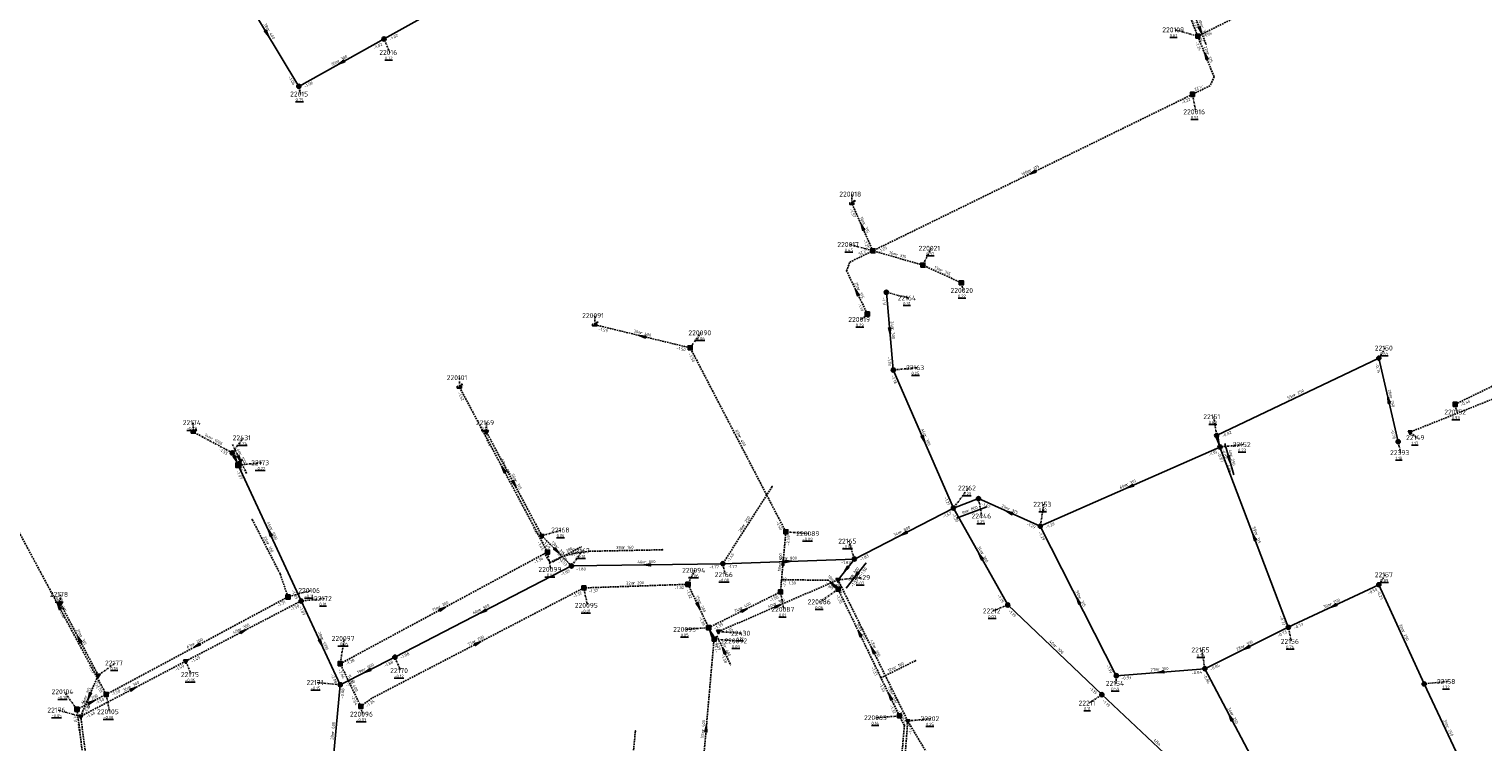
# Model space of a CAD drawing. Extents: x 188323 to 208361, y 565368 to 574910.
# Tile 159 of 256: x 201337 to 201779, y 570460 to 570676. Entities that reach past the tile are written whole.
import ezdxf

# ---------------------------------------------------------------- set-up
doc = ezdxf.new("R2010")
doc.units = 0
for name, pattern in [('BORDER', [1.75, 0.5, -0.25, 0.5, -0.25, 0, -0.25]), ('DASHDOT', [1, 0.5, -0.25, 0, -0.25]), ('DASHED', [0.75, 0.5, -0.25])]:
    doc.linetypes.add(name, pattern=pattern)
doc.layers.get('0').update_dxf_attribs({"linetype": 'CONTINUOUS'})
for name, color, linetype in [('RIO-AFM', 7, 'CONTINUOUS'), ('RIO-BOK', 7, 'CONTINUOUS'), ('RIO-DET', 7, 'CONTINUOUS'), ('RIO-KNP', 7, 'CONTINUOUS'), ('RIO-KNR', 7, 'CONTINUOUS'), ('RIO-LAG_0B', 7, 'CONTINUOUS'), ('RIO-LAG_1B', 7, 'DASHED'), ('RIO-LAG_2B', 7, 'DASHED'), ('RIO-LAG_4', 7, 'BORDER'), ('RIO-LEN', 7, 'CONTINUOUS'), ('RIO-MVD', 1, 'CONTINUOUS'), ('RIO-VRB', 6, 'DASHDOT'), ('RIO-VRH', 7, 'CONTINUOUS')]:
    doc.layers.add(name, color=color, linetype=linetype)
doc.styles.add('RIO-TXT', font='isocp.shx')

# ---------------------------------------------------------------- blocks, each defined once
blk = doc.blocks.new('L_VHR')
blk.add_lwpolyline([(-0.5, 0), (0.5, 0), (-0.5, 0.15), (-0.5, -0.15), (0.5, 0)])
blk = doc.blocks.new('K_IPR')
blk.add_lwpolyline([(-0.5, -0.5), (0.5, -0.5), (0.5, 0.5), (-0.5, 0.5)], close=True)
blk.add_solid([(-0.5, 0.5), (0.5, 0.5), (-0.5, -0.5), (0.5, -0.5)])
at = {"style": 'RIO-TXT', "flags": 1}
blk.add_attdef('KNOOPNAAM', (2, 2), '', height=1, dxfattribs=at)
blk = doc.blocks.new('K_UTB')
blk.add_lwpolyline([(0.5, 0.15), (0.5, -0.3), (-0.5, -0.3), (-0.5, 0.15), (-0.45, 0.15), (-0.45, -0.25), (0, -0.25), (0.45, -0.25), (0.45, 0.15)], close=True)
blk.add_lwpolyline([(0.85, 0.6), (0.55, 0.65), (0.614828, 0.459583), (0.850842, 0.598937)])
blk.add_arc((0.85, -0.25), 0.85, 90, 180)
at = {"style": 'RIO-TXT', "flags": 1}
blk.add_attdef('KNOOPNAAM', (2, 2), '', height=1, dxfattribs=at)
blk = doc.blocks.new('K_FIC')
blk.add_circle((0, 0), 0.0625)
at = {"style": 'RIO-TXT', "flags": 1}
blk.add_attdef('KNOOPNAAM', (2, 2), '', height=1, dxfattribs=at)
blk = doc.blocks.new('K_IPG')
blk.add_circle((0, 0), 0.5)
for points in [[(0, 0), (-0.5, 0), (-0.433013, 0.25)], [(0, 0), (-0.433013, -0.25), (-0.5, 0)], [(0, 0), (-0.433013, 0.25), (-0.25, 0.433013)], [(0, 0), (-0.25, -0.433013), (-0.433013, -0.25)], [(0, 0), (-0.25, 0.433013), (0, 0.5)], [(0, 0), (0, -0.5), (-0.25, -0.433013)], [(0, 0), (0, 0.5), (0.25, 0.433013)], [(0, 0), (0.25, 0.433013), (0.433013, 0.25)], [(0, 0), (0.433013, 0.25), (0.5, 0)], [(0, 0), (0.5, 0), (0.433013, -0.25)], [(0, 0), (0.433013, -0.25), (0.25, -0.433013)], [(0, 0), (0.25, -0.433013), (0, -0.5)]]:
    blk.add_solid(points)
at = {"style": 'RIO-TXT', "flags": 1}
blk.add_attdef('KNOOPNAAM', (2, 2), '', height=1, dxfattribs=at)
blk = doc.blocks.new('K_IPD')
blk.add_lwpolyline([(-0.496027, 0.307994), (0.503973, 0.307994), (0.003973, -0.558031)], close=True)
blk.add_solid([(-0.496027, 0.307994), (0.503973, 0.307994), (0.003973, -0.558031)])
at = {"style": 'RIO-TXT', "flags": 1}
blk.add_attdef('KNOOPNAAM', (2, 2), '', height=1, dxfattribs=at)
blk = doc.blocks.new('K_OVL')
for points in [[(0.6, 0.6), (-0.6, 0.6), (-0.6, -0.6), (0.6, -0.6)], [(1, 1.25), (0.474823, 0.983111), (0.413034, 1.369554)]]:
    blk.add_lwpolyline(points, close=True)
blk.add_arc((0.81571, 0.439293), 0.83139, 77.193131, 168.854604)
blk.add_solid([(-0.6, 0.6), (0.6, 0.6), (-0.6, -0.6), (0.6, -0.6)])
at = {"style": 'RIO-TXT', "flags": 1}
blk.add_attdef('KNOOPNAAM', (2, 2), '', height=1, dxfattribs=at)
blk = doc.blocks.new('69_02______220015____220109_')
at = {"layer": 'RIO-LAG_1B'}
blk.add_line((0, 0), (3.654, -9.116), dxfattribs=at)
at = {"layer": 'RIO-VRH', "xscale": 2, "yscale": 2, "zscale": 2, "rotation": 291.8193}
blk.add_blockref('L_VHR', (1.827, -4.558), dxfattribs=at)
at = {"layer": 'RIO-AFM', "style": 'RIO-TXT'}
blk.add_text('r 315', height=0.9, rotation=291.8193, dxfattribs=at).set_placement((1.9901, -3.62))
at = {"layer": 'RIO-BOK', "style": 'RIO-TXT'}
for s, p in [('-1.13', (-0.7785, -1.8203)), ('-1.24', (0.8296, -5.8309))]:
    blk.add_text(s, height=0.9, rotation=291.8193, dxfattribs=at).set_placement(p)
at = {"layer": 'RIO-LEN', "style": 'RIO-TXT'}
blk.add_text('10m', height=0.9, rotation=291.8193, dxfattribs=at).set_placement((1.1863, -1.6151))
blk = doc.blocks.new('80_02______220093____220092_')
at = {"layer": 'RIO-LAG_1B'}
blk.add_line((0, 0), (4.204, -8.876), dxfattribs=at)
at = {"layer": 'RIO-VRH', "xscale": 2, "yscale": 2, "zscale": 2, "rotation": 475.3176}
blk.add_blockref('L_VHR', (2.102, -4.438), dxfattribs=at)
at = {"layer": 'RIO-AFM', "style": 'RIO-TXT'}
blk.add_text('r 400', height=0.9, rotation=295.3176, dxfattribs=at).set_placement((2.0918, -3.2478))
at = {"layer": 'RIO-BOK', "style": 'RIO-TXT'}
for s, p in [('-1.39', (-0.666, -1.8644)), ('-1.38', (1.1839, -5.7694))]:
    blk.add_text(s, height=0.9, rotation=295.3176, dxfattribs=at).set_placement(p)
at = {"layer": 'RIO-LEN', "style": 'RIO-TXT'}
blk.add_text('4m', height=0.9, rotation=295.3176, dxfattribs=at).set_placement((1.3982, -1.7837))
blk = doc.blocks.new('81_02______220098____220099_')
at = {"layer": 'RIO-LAG_1B'}
blk.add_line((0, 0), (8.679, 4.595), dxfattribs=at)
at = {"layer": 'RIO-AFM', "style": 'RIO-TXT'}
blk.add_text('r 200', height=0.9, rotation=27.8945, dxfattribs=at).set_placement((3.151, 2.2339))
at = {"layer": 'RIO-BOK', "style": 'RIO-TXT'}
for p in [(1.8921, -0.5824), (5.7101, 1.4389)]:
    blk.add_text('-1.36', height=0.9, rotation=27.8945, dxfattribs=at).set_placement(p)
at = {"layer": 'RIO-LEN', "style": 'RIO-TXT'}
blk.add_text('1m', height=0.9, rotation=27.8945, dxfattribs=at).set_placement((1.7193, 1.476))
blk = doc.blocks.new('107_02______22151_____22152_')
at = {"layer": 'RIO-LAG_0B'}
blk.add_line((0, 0), (2.704, -9.442), dxfattribs=at)
at = {"layer": 'RIO-VRH', "xscale": 2, "yscale": 2, "zscale": 2, "rotation": 285.9529}
blk.add_blockref('L_VHR', (1.352, -4.721), dxfattribs=at)
at = {"layer": 'RIO-AFM', "style": 'RIO-TXT'}
blk.add_text('r 250', height=0.9, rotation=285.9529, dxfattribs=at).set_placement((1.5354, -3.5449))
at = {"layer": 'RIO-BOK', "style": 'RIO-TXT'}
for s, p in [('-0.82', (-0.9605, -1.7311)), ('-0.88', (0.2292, -5.8851))]:
    blk.add_text(s, height=0.9, rotation=285.9529, dxfattribs=at).set_placement(p)
at = {"layer": 'RIO-LEN', "style": 'RIO-TXT'}
blk.add_text('4m', height=0.9, rotation=285.9529, dxfattribs=at).set_placement((1.0893, -1.9875))
blk = doc.blocks.new('108_02______22446_____22162_')
at = {"layer": 'RIO-LAG_0B'}
blk.add_line((0, 0), (-9.181, -3.49), dxfattribs=at)
at = {"layer": 'RIO-AFM', "style": 'RIO-TXT'}
blk.add_text('r 800', height=0.9, rotation=380.7928, dxfattribs=at).set_placement((-5.7786, -1.6605))
at = {"layer": 'RIO-LEN', "style": 'RIO-TXT'}
blk.add_text('8m', height=0.9, rotation=380.7928, dxfattribs=at).set_placement((-7.2927, -2.2366))
blk = doc.blocks.new('109_02______22429_____22165_')
at = {"layer": 'RIO-LAG_0B'}
blk.add_line((0, 0), (6.105, 7.692), dxfattribs=at)
at = {"layer": 'RIO-VRH', "xscale": 2, "yscale": 2, "zscale": 2, "rotation": 231.5575}
blk.add_blockref('L_VHR', (3.0525, 3.846), dxfattribs=at)
at = {"layer": 'RIO-AFM', "style": 'RIO-TXT'}
blk.add_text('r 300', height=0.9, rotation=51.5575, dxfattribs=at).set_placement((1.9894, 3.3109))
at = {"layer": 'RIO-BOK', "style": 'RIO-TXT'}
for s, p in [('-1.50', (4.6523, 3.6099)), ('-1.51', (1.9668, 0.2261))]:
    blk.add_text(s, height=0.9, rotation=51.5575, dxfattribs=at).set_placement(p)
at = {"layer": 'RIO-LEN', "style": 'RIO-TXT'}
blk.add_text('8m', height=0.9, rotation=51.5575, dxfattribs=at).set_placement((0.9823, 2.042))
blk = doc.blocks.new('110_02______22173___c222431_')
at = {"layer": 'RIO-LAG_4'}
blk.add_line((0, 0), (-4.3, 8.83), dxfattribs=at)
at = {"layer": 'RIO-VRH', "xscale": 2, "yscale": 2, "zscale": 2, "rotation": 295.9488}
blk.add_blockref('L_VHR', (-2.15, 4.415), dxfattribs=at)
at = {"layer": 'RIO-AFM', "style": 'RIO-TXT'}
blk.add_text('r 1000', height=0.9, rotation=295.9488, dxfattribs=at).set_placement((-2.2909, 5.8482))
at = {"layer": 'RIO-BOK', "style": 'RIO-TXT'}
for s, p in [('-1.55', (-4.9454, 6.9584)), ('-2.05', (-3.0526, 3.074))]:
    blk.add_text(s, height=0.9, rotation=295.9488, dxfattribs=at).set_placement(p)
at = {"layer": 'RIO-LEN', "style": 'RIO-TXT'}
blk.add_text('4m', height=0.9, rotation=295.9488, dxfattribs=at).set_placement((-3.0005, 7.3045))

msp = doc.modelspace()

# ---------------------------------------------------------------- linework, layer by layer
at = {"layer": 'RIO-LAG_0B'}
for p, q in [((201399.392, 570691.2), (201418.8, 570659.008)), ((201444.704, 570673.408), (201472.4, 570688.896)), ((201418.8, 570659.008), (201444.704, 570673.408)), ((201599.504, 570572.8), (201597.408, 570596.416)), ((201747.104, 570576.384), (201697.792, 570552.896)), ((201747.104, 570576.384), (201752.992, 570550.976)), ((201617.792, 570530.816), (201599.504, 570572.8)), ((201697.792, 570552.896), (201698.8, 570549.376)), ((201698.8, 570549.376), (201644.192, 570525.312)), ((201698.8, 570549.376), (201719.6, 570494.592)), ((201419.504, 570502.592), (201400.4, 570543.872)), ((201617.792, 570530.816), (201587.696, 570515.328)), ((201625.408, 570533.696), (201617.792, 570530.816)), ((201617.792, 570530.816), (201634.304, 570501.376)), ((201644.192, 570525.312), (201625.408, 570533.696)), ((201644.192, 570525.312), (201667.296, 570479.872)), ((201501.696, 570513.216), (201448, 570485.504)), ((201547.696, 570513.92), (201501.696, 570513.216)), ((201587.696, 570515.328), (201547.696, 570513.92)), ((201582.704, 570508.992), (201587.696, 570515.328)), ((201719.6, 570494.592), (201747.104, 570507.52)), ((201747.104, 570507.52), (201760.896, 570477.376)), ((201431.392, 570477.12), (201419.504, 570502.592)), ((201662.896, 570474.112), (201634.304, 570501.376)), ((201694.208, 570481.984), (201719.6, 570494.592)), ((201448, 570485.504), (201431.392, 570477.12)), ((201667.296, 570479.872), (201694.208, 570481.984)), ((201694.208, 570481.984), (201709.904, 570452.224)), ((201431.392, 570477.12), (201428.8, 570449.408)), ((201760.896, 570477.376), (201774.096, 570449.408)), ((201697.792, 570441.408), (201662.896, 570474.112))]:
    msp.add_line(p, q, dxfattribs=at)
at = {"layer": 'RIO-LAG_1B'}
for p, q in [((201692.08, 570674.24), (201750.896, 570703.744)), ((201688.496, 570683.264), (201692.08, 570674.24)), ((201690.448, 570656.576), (201593.296, 570609.024)), ((201593.296, 570609.024), (201586.912, 570623.488)), ((201608.496, 570604.672), (201593.296, 570609.024)), ((201620.192, 570599.296), (201608.496, 570604.672)), ((201537.776, 570579.52), (201508.736, 570586.56)), ((201770.304, 570562.368), (201817.184, 570585.152)), ((201566.848, 570523.584), (201537.776, 570579.52)), ((201494.384, 570517.44), (201467.584, 570567.68)), ((201360.224, 570474.176), (201331.504, 570527.68)), ((201566.848, 570523.584), (201565.216, 570505.344)), ((201431.376, 570483.52), (201493.536, 570516.992)), ((201493.536, 570516.992), (201494.384, 570517.44)), ((201415.488, 570503.808), (201360.224, 570474.176)), ((201537.104, 570507.648), (201505.456, 570506.56)), ((201537.104, 570507.648), (201543.376, 570494.464)), ((201543.376, 570494.464), (201565.216, 570505.344)), ((201595.76, 570479.232), (201582.72, 570506.176)), ((201540.24, 570436.544), (201545.024, 570490.944)), ((201543.376, 570494.464), (201545.024, 570490.944)), ((201437.632, 570470.528), (201431.376, 570483.52)), ((201606.224, 570484.416), (201595.76, 570479.232)), ((201601.376, 570467.648), (201595.76, 570479.232)), ((201351.36, 570469.632), (201360.224, 570474.176)), ((201360.784, 570394.688), (201351.36, 570469.632))]:
    msp.add_line(p, q, dxfattribs=at)
for points in [[(201692.08, 570674.24), (201697.008, 570661.952), (201695.808, 570659.2), (201690.448, 570656.576)], [(201591.632, 570589.824), (201585.328, 570602.88), (201586.256, 570605.568), (201593.296, 570609.024)], [(201404.656, 570527.296), (201413.136, 570510.784), (201415.488, 570503.808)], [(201529.344, 570518.144), (201507.12, 570517.696), (201502.8, 570517.12), (201498.816, 570516.096), (201495.168, 570514.24), (201493.536, 570516.992)], [(201582.72, 570506.176), (201579.808, 570508.928), (201565.632, 570508.992)], [(201505.456, 570506.56), (201441.008, 570473.024), (201437.632, 570470.528)], [(201601.36, 570447.04), (201602.88, 570464.768), (201601.376, 570467.648)], [(201521.104, 570463.04), (201519.376, 570444.736), (201521.632, 570443.136), (201521.84, 570440.256), (201521.648, 570438.144)]]:
    msp.add_lwpolyline(points, dxfattribs=at)
at = {"layer": 'RIO-LAG_2B'}
for p, q in [((201820.704, 570579.52), (201756.608, 570553.92)), ((201492.704, 570522.368), (201475.808, 570553.984)), ((201562.656, 570537.344), (201547.696, 570513.92)), ((201501.696, 570513.216), (201492.704, 570522.368)), ((201546.4, 570493.312), (201582.704, 570508.992)), ((201582.704, 570508.992), (201603.904, 570466.112)), ((201357.792, 570480), (201346.304, 570501.824)), ((201419.504, 570502.592), (201384.4, 570484.288)), ((201384.4, 570484.288), (201352.496, 570467.52)), ((201352.496, 570467.52), (201357.792, 570480)), ((201352.496, 570467.52), (201356.608, 570436.096)), ((201600.304, 570418.624), (201603.904, 570466.112)), ((201623.008, 570433.984), (201603.904, 570466.112))]:
    msp.add_line(p, q, dxfattribs=at)
at = {"layer": 'RIO-LAG_4'}
for p, q in [((201398.592, 570547.584), (201386.704, 570553.984)), ((201400.4, 570543.872), (201398.592, 570547.584))]:
    msp.add_line(p, q, dxfattribs=at)
at = {"layer": 'RIO-VRB'}
for p, q in [((201692.08, 570674.27), (201685.1121, 570676.1965)), ((201444.7, 570673.4), (201446.4352, 570669.3308)), ((201418.8, 570659), (201419.3335, 570656.6716)), ((201690.45, 570656.55), (201691.5041, 570651.2671)), ((201586.92, 570623.48), (201586.9197, 570626.255)), ((201593.29, 570609), (201586.3221, 570610.9265)), ((201608.5, 570604.7), (201611.037, 570609.7953)), ((201597.4, 570596.4), (201604.0482, 570594.68)), ((201620.2, 570599.3), (201620.7335, 570596.9716)), ((201508.74, 570586.56), (201508.7397, 570589.335)), ((201591.63, 570589.81), (201589.6544, 570588.1536)), ((201537.78, 570579.51), (201541.0418, 570584.098)), ((201747.1, 570576.4), (201749.0764, 570579.4558)), ((201467.59, 570567.7), (201467.5897, 570570.475)), ((201599.5, 570572.8), (201606.575, 570573.5)), ((201770.31, 570562.35), (201770.8435, 570560.0216)), ((201386.7, 570554), (201386.6997, 570556.775)), ((201475.8, 570554), (201475.7997, 570556.775)), ((201697.8, 570552.9), (201696.9179, 570558.5977)), ((201398.6, 570547.6), (201401.8618, 570552.188)), ((201756.6, 570553.9), (201758.5764, 570552.2442)), ((201698.8, 570549.4), (201705.875, 570550.1)), ((201753, 570551), (201753.7071, 570547.6868)), ((201400.4, 570543.9), (201407.475, 570544.6)), ((201617.8, 570530.8), (201622.3472, 570536.9202)), ((201625.41, 570533.69), (201626.4641, 570528.4071)), ((201644.2, 570525.3), (201645.2541, 570531.9829)), ((201492.7, 570522.4), (201498.6827, 570524.155)), ((201566.85, 570523.59), (201573.8175, 570523.0613)), ((201494.39, 570517.46), (201495.4441, 570512.1771)), ((201501.7, 570513.2), (201504.9618, 570517.788)), ((201587.7, 570515.3), (201585.9633, 570520.7686)), ((201547.7, 570513.9), (201548.4071, 570510.5868)), ((201537.11, 570507.68), (201539.1471, 570511.9093)), ((201582.7, 570509), (201589.775, 570509.7)), ((201747.1, 570507.5), (201749.0764, 570510.5558)), ((201346.3, 570501.8), (201346.2997, 570504.575)), ((201415.48, 570503.84), (201422.4475, 570505.7687)), ((201505.46, 570506.53), (201506.5141, 570501.2471)), ((201565.21, 570505.32), (201566.2641, 570500.0371)), ((201582.72, 570506.17), (201577.302, 570502.3202)), ((201419.5, 570502.6), (201426.575, 570503.3)), ((201634.3, 570501.4), (201629.9059, 570499.5609)), ((201719.6, 570494.6), (201720.4806, 570490.302)), ((201431.38, 570483.53), (201432.6076, 570491.1977)), ((201543.37, 570494.48), (201536.4029, 570493.9491)), ((201545.03, 570490.97), (201551.9975, 570490.4413)), ((201546.4, 570493.3), (201553.3675, 570492.7713)), ((201694.2, 570482), (201693.3179, 570487.6977)), ((201357.8, 570480), (201363.0609, 570483.7378)), ((201384.4, 570484.3), (201386.1352, 570480.2308)), ((201448, 570485.5), (201449.7352, 570481.4308)), ((201431.4, 570477.1), (201424.325, 570477.7978)), ((201667.3, 570479.9), (201667.3015, 570477.525)), ((201760.9, 570477.4), (201767.975, 570478.1)), ((201351.36, 570469.65), (201347.454, 570475.0028)), ((201360.22, 570474.2), (201361.2741, 570468.9171)), ((201662.9, 570474.1), (201659.0136, 570471.5363)), ((201352.5, 570467.5), (201345.5321, 570469.4265)), ((201437.63, 570470.51), (201438.1635, 570468.1816)), ((201601.38, 570467.64), (201594.4129, 570467.1091)), ((201603.9, 570466.1), (201610.975, 570466.8))]:
    msp.add_line(p, q, dxfattribs=at)

# ---------------------------------------------------------------- block references
at = {"layer": 'RIO-DET'}
for name, p in [('69_02______220015____220109_', (201690.992, 570680.768)), ('110_02______22173___c222431_', (201402.896, 570541.376)), ('107_02______22151_____22152_', (201700.304, 570550.4)), ('108_02______22446_____22162_', (201627.904, 570531.2)), ('81_02______220098____220099_', (201496.032, 570514.496)), ('109_02______22429_____22165_', (201585.2, 570506.496)), ('80_02______220093____220092_', (201545.872, 570491.968))]:
    msp.add_blockref(name, p, dxfattribs=at)
at = {"layer": 'RIO-KNP', "xscale": 1.25, "yscale": 1.25, "zscale": 1.25}
for name, p in [('K_IPG', (201444.704, 570673.408)), ('K_IPR', (201692.08, 570674.24)), ('K_IPG', (201418.8, 570659.008)), ('K_IPR', (201690.448, 570656.576)), ('K_UTB', (201586.912, 570623.488)), ('K_IPR', (201593.296, 570609.024)), ('K_IPR', (201608.496, 570604.672)), ('K_IPG', (201597.408, 570596.416)), ('K_IPR', (201620.192, 570599.296)), ('K_IPR', (201591.632, 570589.824)), ('K_UTB', (201508.736, 570586.56)), ('K_IPR', (201537.776, 570579.52)), ('K_IPG', (201747.104, 570576.384)), ('K_IPG', (201599.504, 570572.8)), ('K_UTB', (201467.584, 570567.68)), ('K_IPR', (201770.304, 570562.368)), ('K_UTB', (201386.704, 570553.984)), ('K_IPD', (201475.808, 570553.984)), ('K_IPG', (201697.792, 570552.896)), ('K_IPD', (201756.608, 570553.92)), ('K_IPG', (201398.592, 570547.584)), ('K_IPG', (201698.8, 570549.376)), ('K_IPG', (201752.992, 570550.976)), ('K_OVL', (201400.4, 570543.872)), ('K_FIC', (201562.656, 570537.344)), ('K_IPG', (201617.792, 570530.816)), ('K_IPG', (201625.408, 570533.696)), ('K_FIC', (201404.656, 570527.296)), ('K_IPG', (201644.192, 570525.312)), ('K_IPD', (201492.704, 570522.368)), ('K_IPR', (201566.848, 570523.584)), ('K_FIC', (201493.536, 570516.992)), ('K_IPR', (201494.384, 570517.44)), ('K_FIC', (201529.344, 570518.144)), ('K_IPG', (201501.696, 570513.216)), ('K_IPG', (201547.696, 570513.92)), ('K_IPG', (201587.696, 570515.328)), ('K_IPR', (201537.104, 570507.648)), ('K_FIC', (201565.52, 570508.864)), ('K_IPD', (201582.704, 570508.992)), ('K_IPG', (201747.104, 570507.52)), ('K_IPR', (201415.488, 570503.808)), ('K_IPR', (201505.456, 570506.56)), ('K_IPR', (201565.216, 570505.344)), ('K_IPR', (201582.72, 570506.176)), ('K_IPD', (201346.304, 570501.824)), ('K_IPG', (201419.504, 570502.592)), ('K_IPG', (201634.304, 570501.376)), ('K_IPR', (201543.376, 570494.464)), ('K_IPG', (201719.6, 570494.592)), ('K_IPR', (201545.024, 570490.944)), ('K_IPD', (201546.4, 570493.312)), ('K_IPG', (201448, 570485.504)), ('K_IPD', (201384.4, 570484.288)), ('K_IPR', (201431.376, 570483.52)), ('K_FIC', (201606.224, 570484.416)), ('K_IPG', (201694.208, 570481.984)), ('K_IPD', (201357.792, 570480)), ('K_IPG', (201431.392, 570477.12)), ('K_FIC', (201595.76, 570479.232)), ('K_IPG', (201667.296, 570479.872)), ('K_IPG', (201760.896, 570477.376)), ('K_IPR', (201360.224, 570474.176)), ('K_IPG', (201662.896, 570474.112)), ('K_IPR', (201351.36, 570469.632)), ('K_IPR', (201437.632, 570470.528)), ('K_IPR', (201601.376, 570467.648)), ('K_IPD', (201352.496, 570467.52)), ('K_IPD', (201603.904, 570466.112)), ('K_FIC', (201521.104, 570463.04))]:
    msp.add_blockref(name, p, dxfattribs=at)
at = {"layer": 'RIO-VRH', "xscale": 2, "yscale": 2, "zscale": 2}
for p, rotation in [((201409.1, 570675.1), 301.0742), ((201431.75, 570666.2), 209.0704), ((201694.545, 570668.125), 471.8645), ((201641.87, 570632.775), 206.0744), ((201590.105, 570616.24), 113.7522), ((201588.48, 570596.335), 115.7758), ((201523.26, 570583.035), 166.3557), ((201598.45, 570584.6), 275.0935), ((201750.05, 570563.7), 463.0847), ((201608.65, 570551.8), 293.5501), ((201698.3, 570551.15), 285.9529), ((201399.5, 570545.75), 295.9488), ((201480.99, 570542.58), 118.0835), ((201484.25, 570538.2), 298.1446), ((201671.5, 570537.35), 203.8139), ((201634.805, 570529.495), 155.941), ((201409.95, 570523.25), 114.8257), ((201602.75, 570523.05), 207.2435), ((201709.2, 570522), 470.7918), ((201497.2, 570517.8), 314.375), ((201626.05, 570516.1), 479.3083), ((201524.7, 570513.55), 180.8717), ((201566.03, 570514.455), 444.8621), ((201567.7, 570514.6), 362.0043), ((201585.2, 570512.15), 231.5575), ((201581.26, 570507.56), 136.4114), ((201655.75, 570502.6), 476.9738), ((201345.86, 570500.93), 118.252), ((201462.46, 570500.27), 28.3045), ((201474.85, 570499.35), 207.2832), ((201540.24, 570501.08), 295.3788), ((201554.29, 570499.9), 26.3942), ((201564.55, 570501.15), 23.3865), ((201733.35, 570501.05), 205.1283), ((201352.05, 570490.9), 117.819), ((201401.95, 570493.45), 387.5333), ((201425.45, 570489.85), 295.0234), ((201473.235, 570489.77), 387.4759), ((201544.2, 570492.725), 475.3176), ((201589.24, 570492.715), 115.8603), ((201387.85, 570489.02), 208.2051), ((201593.3, 570487.55), 476.3037), ((201706.9, 570488.3), 206.3817), ((201439.7, 570481.3), 206.8378), ((201680.75, 570480.95), 184.4634), ((201355.15, 570473.75), 247.0163), ((201355.79, 570471.925), 27.1798), ((201368.45, 570475.9), 387.7705), ((201598.57, 570473.45), 115.8172), ((201702.05, 570467.1), 477.7886), ((201542.635, 570463.77), 84.9594)]:
    msp.add_blockref('L_VHR', p, dxfattribs=dict(at, rotation=rotation))

# ---------------------------------------------------------------- texts
at = {"layer": 'RIO-AFM', "style": 'RIO-TXT'}
for s, rotation, p in [('r 400', 301.0742, (201409.1198, 570676.0582)), ('r 300', 29.0704, (201430.7988, 570666.2432)), ('r 315', 291.8645, (201694.7106, 570669.065)), ('r 315', 386.0745, (201641.1498, 570633.017)), ('r 315', 293.7522, (201590.2405, 570617.1849)), ('r 315', 344.2155, (201600.2525, 570607.5559)), ('r 315', 335.2274, (201613.8253, 570602.7968)), ('r 315', 295.7758, (201588.5817, 570597.2839)), ('r 400', 346.3557, (201522.5925, 570583.7208)), ('r 300', 275.0935, (201598.8832, 570585.4521)), ('r 250', 385.4833, (201721.496, 570564.7678)), ('r 250', 283.0847, (201750.3612, 570564.6042)), ('r 1000', 331.7308, (201391.9368, 570551.7554)), ('r 400', 297.474, (201552.402, 570552.5088)), ('r 300', 293.5501, (201608.7974, 570552.7484)), ('r 200', 298.0835, (201481.0652, 570543.5385)), ('r 315', 298.1446, (201484.3183, 570539.1555)), ('r 315', 383.8139, (201670.5493, 570537.497)), ('r 315', 335.941, (201634.2714, 570530.2874)), ('r 250', 417.4583, (201554.3156, 570525.2151)), ('r 1000', 294.8257, (201409.9627, 570524.4464)), ('r 800', 387.2435, (201601.7959, 570523.1326)), ('r 315', 290.7918, (201709.3967, 570522.9417)), ('r 160', 297.1927, (201408.9792, 570520.0168)), ('r 315', 314.375, (201496.9933, 570518.7314)), ('r 160', 361.1853, (201517.4141, 570518.4197)), ('r 300', 299.3083, (201626.0982, 570517.0565)), ('r 800', 360.8717, (201523.8819, 570514.0517)), ('r 400', 444.8621, (201565.4543, 570513.693)), ('r 800', 362.0043, (201566.8721, 570515.0835)), ('r 200', 362.0807, (201520.4563, 570507.5848)), ('r 200', 316.4114, (201581.0182, 570508.4816)), ('r 315', 296.9738, (201655.8419, 570503.5564)), ('r 315', 298.252, (201345.9335, 570501.8893)), ('r 200', 28.3045, (201461.5094, 570500.3259)), ('r 900', 387.2832, (201473.892, 570499.4394)), ('r 200', 295.3788, (201540.3483, 570502.0282)), ('r 400', 26.3942, (201553.3421, 570499.9877)), ('r 300', 23.3865, (201563.6078, 570501.2873)), ('r 250', 25.1283, (201732.4043, 570501.1586)), ('r 300', 387.5333, (201400.9948, 570493.5294)), ('r 315', 297.819, (201352.1206, 570491.8535)), ('r 200', 388.2051, (201386.8904, 570489.0946)), ('r 1000', 295.0234, (201425.4537, 570491.0438)), ('r 200', 387.4759, (201472.2748, 570489.8595)), ('r 200', 295.8603, (201589.3447, 570493.6661)), ('r 300', 26.3816, (201705.952, 570488.3879)), ('r 250', 294.6367, (201754.1258, 570493.3994)), ('r 300', 296.3037, (201593.4023, 570488.5046)), ('r 300', 316.3366, (201648.3671, 570488.6801)), ('r 900', 386.8378, (201438.7487, 570481.385)), ('r 160', 386.1667, (201600.0406, 570481.9241)), ('r 300', 4.4634, (201679.9032, 570481.3854)), ('r 300', 387.7705, (201367.4948, 570475.9744)), ('r 400', 295.6489, (201434.6087, 570477.9688)), ('r 315', 67.0163, (201354.3735, 570473.1994)), ('r 200', 27.1798, (201354.8411, 570471.9998)), ('r 200', 295.8171, (201598.6704, 570474.399)), ('r 250', 297.7886, (201702.1235, 570468.055)), ('r 600', 444.6292, (201429.5182, 570462.4904)), ('r 400', 84.9594, (201542.0659, 570463.0068)), ('r 250', 295.2471, (201767.6151, 570464.3503))]:
    msp.add_text(s, height=0.9, rotation=rotation, dxfattribs=at).set_placement(p)
at = {"layer": 'RIO-BOK', "style": 'RIO-TXT'}
for s, rotation, p in [('-1.02', 29.0704, (201441.7959, 570670.1835)), ('-1.02', 29.227, (201446.6052, 570672.8618)), ('-1.24', 291.8645, (201691.3029, 570672.4491)), ('-1.06', 26.6013, (201693.9585, 570673.6451)), ('-1.06', 301.0742, (201415.5032, 570661.8002)), ('-1.06', 29.0704, (201420.7037, 570658.4566)), ('-1.22', 206.047, (201693.5188, 570659.6077)), ('-1.22', 386.0745, (201687.3539, 570653.5496)), ('-1.57', 293.7522, (201586.2033, 570621.6345)), ('-1.25', 293.7522, (201590.3645, 570612.1917)), ('-1.25', 386.0745, (201595.1631, 570608.359)), ('-1.25', 206.1048, (201591.4168, 570609.6406)), ('-1.19', 295.7758, (201588.5929, 570592.896)), ('-1.11', 275.0935, (201596.1305, 570594.8808)), ('-1.59', 346.3557, (201509.7711, 570584.8699)), ('-1.50', 346.3557, (201533.4694, 570579.1326)), ('-1.50', 297.474, (201537.1847, 570577.6219)), ('-1.18', 275.0935, (201597.7545, 570576.7605)), ('-0.74', 283.0847, (201746.0541, 570574.7191)), ('-1.18', 293.5501, (201598.7768, 570570.9571)), ('-1.62', 298.0835, (201467.0148, 570565.8057)), ('-0.46', 25.9578, (201772.1814, 570561.704)), ('-1.45', 298.1446, (201475.2268, 570552.1051)), ('-0.82', 385.4833, (201699.6664, 570552.2397)), ('-0.70', 283.0847, (201750.7223, 570554.6796)), ('-1.55', 331.7308, (201394.3286, 570548.3144)), ('-1.15', 383.8139, (201695.6006, 570546.496)), ('-0.87', 290.7918, (201697.989, 570547.594)), ('-1.97', 294.8257, (201399.718, 570542.0414)), ('-1.21', 293.5501, (201614.9031, 570534.01)), ('-1.67', 335.941, (201626.1185, 570531.8414)), ('-1.50', 297.474, (201563.7498, 570526.5993)), ('-1.67', 387.2435, (201614.7874, 570527.6952)), ('-1.25', 299.3083, (201617.2654, 570528.8938)), ('-1.29', 335.941, (201639.8903, 570525.7026)), ('-1.29', 383.8139, (201646.0464, 570524.5856)), ('-1.48', 298.1446, (201489.5498, 570525.3644)), ('-2.59', 444.8621, (201567.8689, 570519.3823)), ('-1.29', 296.9738, (201643.5882, 570523.4172)), ('-1.45', 298.0835, (201491.2548, 570520.4339)), ('-1.49', 314.375, (201492.6793, 570520.4204)), ('-1.46', 417.4583, (201549.6328, 570514.3284)), ('-1.83', 387.2435, (201589.5858, 570514.6974)), ('-1.36', 28.3045, (201490.5931, 570513.8326)), ('-1.53', 314.375, (201497.8365, 570515.1553)), ('-1.80', 360.8717, (201503.1218, 570511.8224)), ('-1.77', 360.8717, (201543.6217, 570512.4643)), ('-1.77', 362.0043, (201549.1487, 570512.5507)), ('-1.83', 362.0043, (201583.6508, 570513.7802)), ('-1.80', 387.2832, (201498.6819, 570510.1081)), ('-2.45', 444.8621, (201566.7287, 570506.59)), ('-1.39', 359.8383, (201567.0267, 570507.5869)), ('-1.35', 316.4114, (201578.7851, 570507.9831)), ('-1.51', 23.3865, (201579.4918, 570506.0871)), ('-1.89', 294.8257, (201416.5321, 570505.7448)), ('-1.32', 387.4759, (201502.4485, 570503.4347)), ('-1.32', 362.0807, (201506.9105, 570505.1827)), ('-1.32', 362.0807, (201533.0627, 570506.1495)), ('-1.32', 295.3788, (201536.446, 570505.8149)), ('-1.50', 26.3942, (201562.1595, 570502.243)), ('-1.51', 296.3037, (201582.0662, 570507.1244)), ('-1.35', 295.8603, (201582.0717, 570504.2994)), ('-1.19', 299.3083, (201631.0889, 570504.2994)), ('-0.50', 25.1283, (201743.9822, 570504.4911)), ('-0.23', 294.6367, (201746.4119, 570505.6437)), ('-1.38', 297.819, (201345.716, 570499.9083)), ('-1.31', 388.2051, (201412.5115, 570500.7012)), ('-1.50', 387.5333, (201416.5018, 570499.4833)), ('-1.89', 295.0234, (201418.8245, 570500.7391)), ('-1.19', 316.3366, (201634.3471, 570499.4208)), ('-1.39', 295.3788, (201540.3544, 570497.587)), ('-1.39', 26.3942, (201545.2463, 570493.8483)), ('-0.73', 290.7918, (201716.8685, 570497.9486)), ('-0.73', 25.1283, (201721.4618, 570493.927)), ('-1.35', 23.3865, (201548.2405, 570492.5707)), ('-0.73', 26.3816, (201716.5486, 570491.5235)), ('-1.88', 387.2832, (201449.8862, 570484.8987)), ('-1.38', 84.9594, (201546.0649, 570486.7623)), ('-1.37', 297.819, (201354.6604, 570482.9789)), ('-1.49', 387.7705, (201381.4155, 570481.1688)), ('-1.49', 387.5333, (201386.2888, 570483.7069)), ('-2.64', 295.6489, (201430.7248, 570481.6618)), ('-1.28', 28.3045, (201433.2763, 570482.9612)), ('-1.88', 386.8378, (201444.97, 570482.408)), ('-1.33', 295.8603, (201592.7272, 570482.3457)), ('-1.19', 296.9738, (201664.2193, 570482.933)), ('-0.84', 4.4634, (201690.2203, 570480.2851)), ('-0.84', 26.3816, (201696.0761, 570481.3679)), ('-1.37', 67.0163, (201357.4883, 570475.6784)), ('-1.50', 298.252, (201357.0782, 570477.1658)), ('-2.08', 295.0234, (201428.4116, 570480.2292)), ('-2.08', 386.8378, (201433.2815, 570476.484)), ('-1.33', 295.8171, (201595.1103, 570477.3899)), ('-0.93', 4.4634, (201668.8045, 570478.6132)), ('-0.84', 297.7886, (201693.615, 570480.1087)), ('-1.50', 27.1798, (201357.2122, 570471.0815)), ('-1.50', 388.2051, (201362.1156, 570473.6291)), ('-2.08', 444.6292, (201432.3957, 570472.8884)), ('-2.64', 295.6489, (201434.5996, 570473.6029)), ('-1.24', 396.4846, (201439.5881, 570470.2181)), ('-1.19', 316.3366, (201658.9829, 570475.9347)), ('-1.11', 277.1804, (201350.1467, 570468.0856)), ('-1.11', 27.1798, (201353.2447, 570469.0441)), ('-1.38', 67.0163, (201354.3353, 570468.2422)), ('-1.46', 387.7705, (201354.3913, 570466.9147)), ('-1.32', 295.8171, (201598.3395, 570470.7239)), ('-1.40', 296.3037, (201600.8535, 570469.1675)), ('-1.19', 316.8683, (201662.9655, 570472.1213)), ('-1.46', 277.4475, (201351.294, 570465.93)), ('-1.32', 117.8479, (201604.5333, 570464.6681)), ('-1.40', 85.6572, (201604.9861, 570461.9055))]:
    msp.add_text(s, height=0.9, rotation=rotation, dxfattribs=at).set_placement(p)
at = {"layer": 'RIO-KNR', "style": 'RIO-TXT'}
for s, p in [('220109', (201681.2871, 570675.4465)), ('22016', (201443.2477, 570668.5808)), ('22015', (201416.146, 570655.9216)), ('220016', (201687.6791, 570650.5171)), ('220018', (201583.0947, 570625.505)), ('220017', (201582.4971, 570610.1765)), ('220021', (201607.212, 570609.0453)), ('220020', (201616.9085, 570596.2216)), ('22164', (201600.8607, 570593.93)), ('220091', (201504.9147, 570588.585)), ('220019', (201585.8294, 570587.4036)), ('220090', (201537.2168, 570583.348)), ('22150', (201745.8889, 570578.7058)), ('22163', (201603.3875, 570572.75)), ('220101', (201463.7647, 570569.725)), ('22174', (201383.5122, 570556.025)), ('22169', (201472.6122, 570556.025)), ('22151', (201693.7304, 570557.8477)), ('220152', (201767.0185, 570559.2716)), ('22431', (201398.6743, 570551.438)), ('22149', (201755.3889, 570551.4942)), ('22152', (201702.6875, 570549.35)), ('22393', (201750.5196, 570546.9368)), ('22173', (201404.2875, 570543.85)), ('22162', (201619.1597, 570536.1702)), ('22153', (201642.0666, 570531.2329)), ('22446', (201623.2766, 570527.6571)), ('22168', (201495.4952, 570523.405)), ('220089', (201569.9925, 570522.3113)), ('22165', (201582.7758, 570520.0186)), ('22167', (201501.7743, 570517.038)), ('220099', (201491.6191, 570511.4271)), ('220094', (201535.3221, 570511.1593)), ('22166', (201545.2196, 570509.8368)), ('22429', (201586.5875, 570508.95)), ('22157', (201745.8889, 570509.8058)), ('22178', (201343.1122, 570503.825)), ('220106', (201418.6225, 570505.0187)), ('22172', (201423.3875, 570502.55)), ('220095', (201502.6891, 570500.4971)), ('220087', (201562.4391, 570499.2871)), ('220086', (201573.477, 570501.5702)), ('22212', (201626.7184, 570498.8109)), ('220093', (201532.5779, 570493.1991)), ('220097', (201428.7826, 570490.4477)), ('220092', (201548.1725, 570489.6913)), ('22430', (201550.18, 570492.0213)), ('22156', (201717.2931, 570489.552)), ('22155', (201690.1304, 570486.9477)), ('22177', (201359.8734, 570482.9878)), ('22170', (201446.5477, 570480.6808)), ('22175', (201382.9477, 570479.4808)), ('22171', (201421.1375, 570477.0478)), ('22154', (201664.114, 570476.775)), ('22158', (201764.7875, 570477.35)), ('220104', (201343.629, 570474.2528)), ('22176', (201342.3446, 570468.6765)), ('220105', (201357.4491, 570468.1671)), ('220096', (201434.3385, 570467.4316)), ('22211', (201655.8261, 570470.7863)), ('220063', (201590.5879, 570466.3591)), ('22202', (201607.7875, 570466.05))]:
    msp.add_text(s, height=1.5, dxfattribs=at).set_placement(p)
at = {"layer": 'RIO-LEN', "style": 'RIO-TXT'}
for s, rotation, p in [('38m', 301.0742, (201408.0039, 570677.9076)), ('22m', 291.8645, (201693.9052, 570671.0692)), ('30m', 29.0704, (201428.9109, 570665.1936)), ('108m', 386.0745, (201638.7254, 570631.8286)), ('16m', 293.7522, (201589.3695, 570619.1615)), ('16m', 344.2155, (201598.1736, 570608.1422)), ('13m', 335.2274, (201611.8636, 570603.7007)), ('25m', 295.7758, (201587.6414, 570599.2285)), ('24m', 275.0935, (201598.6904, 570587.6035)), ('30m', 346.3557, (201520.4931, 570584.229)), ('55m', 385.4833, (201719.5468, 570563.8371)), ('26m', 283.0847, (201749.8712, 570566.7079)), ('14m', 331.7308, (201390.0338, 570552.7773)), ('63m', 297.474, (201551.4045, 570554.4247)), ('46m', 293.5501, (201607.9334, 570554.7281)), ('57m', 298.0835, (201480.0474, 570545.4437)), ('36m', 298.1446, (201483.2984, 570541.0596)), ('60m', 383.8139, (201668.5738, 570536.6236)), ('21m', 335.941, (201632.2986, 570531.1668)), ('46m', 294.8257, (201409.0548, 570526.4064)), ('28m', 417.4583, (201553.155, 570523.3933)), ('26m', 297.1927, (201407.9912, 570521.9376)), ('34m', 387.2435, (201599.8762, 570522.1425)), ('59m', 290.7918, (201708.6289, 570524.9606)), ('13m', 314.375, (201495.4819, 570520.2745)), ('38m', 361.1853, (201515.2546, 570518.3736)), ('34m', 299.3083, (201625.0399, 570518.9395)), ('46m', 360.8717, (201521.7221, 570514.0174)), ('18m', 444.8621, (201565.2625, 570511.5415)), ('40m', 362.0043, (201564.7135, 570515.0066)), ('32m', 362.0807, (201518.2978, 570507.505)), ('18m', 316.4114, (201579.4529, 570509.97)), ('61m', 298.252, (201344.91, 570503.7915)), ('15m', 295.3788, (201539.4215, 570503.9792)), ('51m', 296.9738, (201654.8612, 570505.4809)), ('71m', 28.3045, (201459.6077, 570499.3016)), ('60m', 387.2832, (201471.973, 570498.448)), ('24m', 26.3942, (201551.4074, 570499.0274)), ('40m', 23.3865, (201561.6253, 570500.4298)), ('30m', 25.1283, (201730.4487, 570500.2413)), ('30m', 295.8603, (201588.4015, 570495.6093)), ('33m', 294.6367, (201753.2243, 570495.3623)), ('25m', 297.819, (201351.1116, 570493.7633)), ('40m', 387.5333, (201399.0801, 570492.5296)), ('28m', 295.0234, (201424.5391, 570493.0006)), ('77m', 387.4759, (201470.3591, 570488.8617)), ('48m', 296.3037, (201592.4442, 570490.4404)), ('40m', 316.3366, (201646.8037, 570490.1706)), ('63m', 388.2051, (201384.9876, 570488.0725)), ('28m', 26.3816, (201704.017, 570487.428)), ('19m', 386.8378, (201436.8221, 570480.4086)), ('12m', 386.1667, (201598.1026, 570480.9703)), ('27m', 4.4634, (201677.7498, 570481.2173)), ('14m', 295.6489, (201433.6727, 570479.9154)), ('10m', 27.1798, (201352.9197, 570471.013)), ('14m', 67.0163, (201353.5303, 570471.2108)), ('36m', 387.7705, (201365.5843, 570474.9667)), ('13m', 295.8171, (201597.7287, 570476.3429)), ('34m', 297.7886, (201701.1155, 570469.9653)), ('31m', 295.2471, (201766.6928, 570466.3035)), ('28m', 444.6292, (201429.3177, 570460.3398)), ('55m', 84.9594, (201541.8764, 570460.8551)), ('48m', 316.8683, (201678.5332, 570460.1557))]:
    msp.add_text(s, height=0.9, rotation=rotation, dxfattribs=at).set_placement(p)
at = {"layer": 'RIO-MVD', "style": 'RIO-TXT'}
for s, p in [('%%U0.61', (201683.5821, 570674.0465)), ('%%U0.72', (201444.9052, 570667.1808)), ('%%U0.75', (201417.8035, 570654.5216)), ('%%U0.51', (201689.9741, 570649.1171)), ('%%U0.45', (201584.7921, 570608.7765)), ('%%U0.37', (201609.507, 570607.6453)), ('%%U0.31', (201602.5182, 570592.53)), ('%%U0.22', (201619.2035, 570594.8216)), ('%%U0.29', (201588.1244, 570586.0036)), ('%%U-0.06', (201539.1293, 570581.948)), ('%%U0.65', (201747.5464, 570577.3058)), ('%%U0.25', (201605.045, 570571.35)), ('%%U0.69', (201695.3879, 570556.4477)), ('%%U0.93', (201769.3135, 570557.8716)), ('%%U-0.20', (201384.7872, 570554.625)), ('%%U0.11', (201474.2697, 570554.625)), ('%%U-0.24', (201399.9493, 570550.038)), ('%%U0.73', (201704.345, 570547.95)), ('%%U1.17', (201757.0464, 570550.0942)), ('%%U-0.22', (201405.5625, 570542.45)), ('%%U1.18', (201752.1771, 570545.5368)), ('%%U0.23', (201620.8172, 570534.7702)), ('%%U0.50', (201643.7241, 570529.8329)), ('%%U0.25', (201624.9341, 570526.2571)), ('%%U0.06', (201497.1527, 570522.005)), ('%%U-0.09', (201571.905, 570520.9113)), ('%%U-0.05', (201584.0508, 570518.6186)), ('%%U-0.10', (201503.0493, 570515.638)), ('%%U-0.03', (201493.5316, 570510.0271)), ('%%U-0.06', (201537.2346, 570509.7593)), ('%%U-0.08', (201546.4946, 570508.4368)), ('%%U0.07', (201588.245, 570507.55)), ('%%U0.89', (201747.5464, 570508.4058)), ('%%U-0.11', (201420.535, 570503.6187)), ('%%U0.20', (201344.7697, 570502.425)), ('%%U0.01', (201425.045, 570501.15)), ('%%U-0.01', (201504.6016, 570499.0971)), ('%%U0.06', (201575.772, 570500.1702)), ('%%U0.01', (201564.7341, 570497.8871)), ('%%U0.03', (201628.3759, 570497.4109)), ('%%U0.05', (201534.8729, 570491.7991)), ('%%U0.12', (201551.8375, 570490.6213)), ('%%U-0.05', (201430.6951, 570489.0477)), ('%%U0.03', (201550.4675, 570488.2913)), ('%%U0.76', (201691.7879, 570485.5477)), ('%%U0.76', (201718.9506, 570488.152)), ('%%U0.18', (201361.5309, 570481.5878)), ('%%U-0.06', (201384.2227, 570478.0808)), ('%%U-0.12', (201447.8227, 570479.2808)), ('%%U-0.10', (201345.5415, 570472.8528)), ('%%U-0.15', (201422.4125, 570475.6478)), ('%%U0.59', (201665.7715, 570475.375)), ('%%U1.32', (201766.445, 570475.95)), ('%%U-0.05', (201343.6196, 570467.2765)), ('%%U0.11', (201657.4836, 570469.3863)), ('%%U-0.08', (201359.3616, 570466.7671)), ('%%U-0.03', (201436.251, 570466.0316)), ('%%U0.16', (201592.8829, 570464.9591)), ('%%U0.25', (201609.445, 570464.65))]:
    msp.add_text(s, height=0.9, dxfattribs=at).set_placement(p)

doc.saveas('drawing.dxf')
